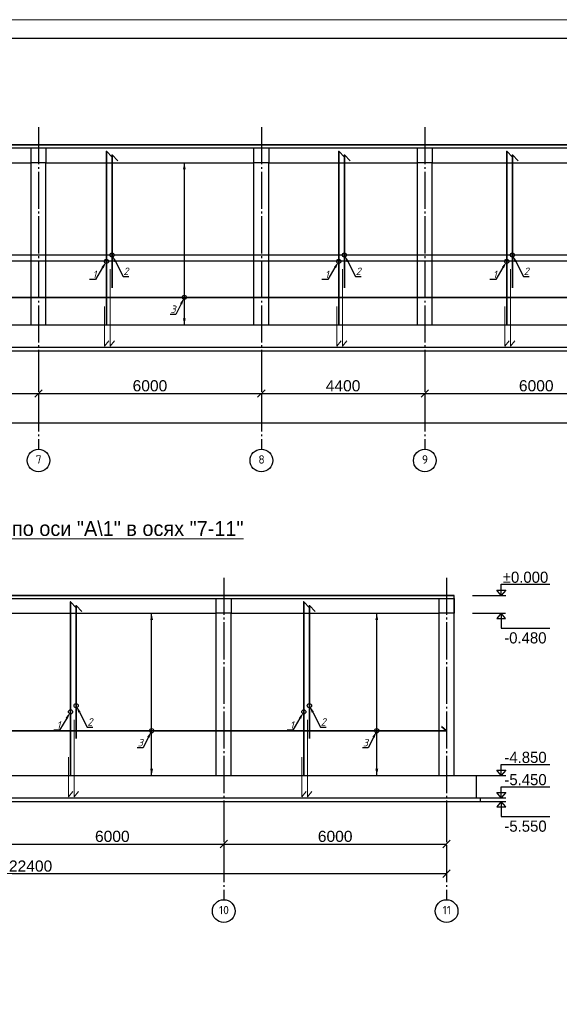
# Model space of a CAD drawing. Header units: millimetres. Extents: x -33345 to 4712671, y -3392 to 121473.
# Tile 228 of 256: x 1244112 to 1258639, y 59991 to 86501. Entities that reach past the tile are written whole.
import ezdxf
from ezdxf import colors
from ezdxf.entities.mleader import LeaderData, LeaderLine
from ezdxf.math import Vec2, Vec3

# ---------------------------------------------------------------- set-up
doc = ezdxf.new("R2010")
doc.units = ezdxf.units.MM
doc.linetypes.add('CENTER2', pattern=[28.575, 19.05, -3.175, 3.175, -3.175])
doc.linetypes.add('ГОСТ 2.303 5', pattern=[24, 20, -1.5, 1, -1.5])
doc.layers.add('00-Axes', color=1, linetype='CENTER2')
for name, color, linetype, lineweight in [('ACO-текст', 7, 'Continuous', 20), ('Lina', 7, 'Continuous', 20), ('w-Армирования', 172, 'Continuous', 30)]:
    doc.layers.add(name, color=color, linetype=linetype, lineweight=lineweight)
doc.styles.add('ISO', font='isocpeui.ttf')
doc.styles.add('ISOCPEUR_1.00', font='isocpeui.ttf')
doc.styles.get("Standard").update_dxf_attribs({"font": 'arial.ttf'})
doc.styles.add('X-U-RW-01$0$StyleROMANS', font='GOTHIC.TTF')
doc.styles.add('Текст1', font='isocpeui.ttf', dxfattribs={"height": 300})
doc.dimstyles.new('ISO-25$0', dxfattribs={"dimtxt": 300, "dimasz": 200, "dimexe": 100, "dimexo": 300, "dimgap": 50, "dimtad": 1, "dimdec": 0, "dimtxsty": 'Standard', "dimblk": 'OBLIQUE', "dimcen": 250, "dimadec": 0, "dimazin": 0, "dimtfac": 1, "dimtdec": 0, "dimtmove": 0, "dimatfit": 3, "dimldrblk": 'OBLIQUE', "dimfxl": 1.25, "dimarcsym": 0})

# ---------------------------------------------------------------- blocks, each defined once
blk = doc.blocks.new('awe4tD')
at = {"layer": 'Lina', "ltscale": 10}
blk.add_lwpolyline([(-44239015, 22734378), (-44314815, 22734378), (-44314815, 22776378), (-44239015, 22776378)], close=True, dxfattribs=at)
at = {"layer": 'Lina', "lineweight": 30, "ltscale": 10}
blk.add_lwpolyline([(-44239515, 22734878), (-44312815, 22734878), (-44312815, 22775878), (-44239515, 22775878)], close=True, dxfattribs=at)
blk = doc.blocks.new('_Oblique')
at = {"color": 0, "linetype": 'ByBlock', "lineweight": -2}
blk.add_line((-0.5, -0.5), (0.5, 0.5), dxfattribs=at)
blk = doc.blocks.new('*D1671')
at = {"color": 0, "lineweight": -2, "transparency": 16777216}
for p, q in [((1238618, 76739), (1238618, 76539)), ((1244618, 76739), (1244618, 76539)), ((1238618, 76439), (1244618, 76439))]:
    blk.add_line(p, q, dxfattribs=at)
at = {"layer": 'Defpoints', "color": 0, "transparency": 16777216}
for p in [(1238618, 76439), (1244618, 76439), (1244618, 76439)]:
    blk.add_point(p, dxfattribs=at)
at = {"color": 0, "lineweight": -2, "transparency": 16777216, "xscale": 200, "yscale": 200, "zscale": 200, "rotation": 180}
blk.add_blockref('_Oblique', (1238618, 76439), dxfattribs=at)
at = {"color": 0, "lineweight": -2, "transparency": 16777216, "xscale": 200, "yscale": 200, "zscale": 200}
blk.add_blockref('_Oblique', (1244618, 76439), dxfattribs=at)
at = {"color": 0, "lineweight": 0, "transparency": 16777216, "insert": (1241618, 76643), "char_height": 300, "attachment_point": 5}
blk.add_mtext('6000', dxfattribs=at)
blk = doc.blocks.new('*D1672')
at = {"color": 0, "lineweight": -2, "transparency": 16777216}
for p, q in [((1244618, 76739), (1244618, 76539)), ((1250618, 76739), (1250618, 76539)), ((1244618, 76439), (1250618, 76439))]:
    blk.add_line(p, q, dxfattribs=at)
at = {"layer": 'Defpoints', "color": 0, "transparency": 16777216}
for p in [(1244618, 76439), (1250618, 76439), (1250618, 76439)]:
    blk.add_point(p, dxfattribs=at)
at = {"color": 0, "lineweight": -2, "transparency": 16777216, "xscale": 200, "yscale": 200, "zscale": 200, "rotation": 180}
blk.add_blockref('_Oblique', (1244618, 76439), dxfattribs=at)
at = {"color": 0, "lineweight": -2, "transparency": 16777216, "xscale": 200, "yscale": 200, "zscale": 200}
blk.add_blockref('_Oblique', (1250618, 76439), dxfattribs=at)
at = {"color": 0, "lineweight": 0, "transparency": 16777216, "insert": (1247618, 76643), "char_height": 300, "attachment_point": 5}
blk.add_mtext('6000', dxfattribs=at)
blk = doc.blocks.new('*D1673')
at = {"color": 0, "lineweight": -2, "transparency": 16777216}
for p, q in [((1250618, 76739), (1250618, 76539)), ((1255018, 76739), (1255018, 76539)), ((1250618, 76439), (1255018, 76439))]:
    blk.add_line(p, q, dxfattribs=at)
at = {"layer": 'Defpoints', "color": 0, "transparency": 16777216}
for p in [(1250618, 76439), (1255018, 76439), (1255018, 76439)]:
    blk.add_point(p, dxfattribs=at)
at = {"color": 0, "lineweight": -2, "transparency": 16777216, "xscale": 200, "yscale": 200, "zscale": 200, "rotation": 180}
blk.add_blockref('_Oblique', (1250618, 76439), dxfattribs=at)
at = {"color": 0, "lineweight": -2, "transparency": 16777216, "xscale": 200, "yscale": 200, "zscale": 200}
blk.add_blockref('_Oblique', (1255018, 76439), dxfattribs=at)
at = {"color": 0, "lineweight": 0, "transparency": 16777216, "insert": (1252818, 76643), "char_height": 300, "attachment_point": 5}
blk.add_mtext('4400', dxfattribs=at)
blk = doc.blocks.new('*D1674')
at = {"color": 0, "lineweight": -2, "transparency": 16777216}
for p, q in [((1255018, 76739), (1255018, 76539)), ((1261018, 76739), (1261018, 76539)), ((1255018, 76439), (1261018, 76439))]:
    blk.add_line(p, q, dxfattribs=at)
at = {"layer": 'Defpoints', "color": 0, "transparency": 16777216}
for p in [(1255018, 76439), (1261018, 76439), (1261018, 76439)]:
    blk.add_point(p, dxfattribs=at)
at = {"color": 0, "lineweight": -2, "transparency": 16777216, "xscale": 200, "yscale": 200, "zscale": 200, "rotation": 180}
blk.add_blockref('_Oblique', (1255018, 76439), dxfattribs=at)
at = {"color": 0, "lineweight": -2, "transparency": 16777216, "xscale": 200, "yscale": 200, "zscale": 200}
blk.add_blockref('_Oblique', (1261018, 76439), dxfattribs=at)
at = {"color": 0, "lineweight": 0, "transparency": 16777216, "insert": (1258018, 76643), "char_height": 300, "attachment_point": 5}
blk.add_mtext('6000', dxfattribs=at)
blk = doc.blocks.new('*D1676')
at = {"color": 0, "lineweight": -2, "transparency": 16777216}
for p, q in [((1207618, 75939), (1207618, 75739)), ((1267018, 75939), (1267018, 75739)), ((1267018, 75639), (1207618, 75639))]:
    blk.add_line(p, q, dxfattribs=at)
at = {"layer": 'Defpoints', "color": 0, "transparency": 16777216}
for p in [(1207618, 75639), (1207618, 75639), (1267018, 75639)]:
    blk.add_point(p, dxfattribs=at)
at = {"color": 0, "lineweight": -2, "transparency": 16777216, "xscale": 200, "yscale": 200, "zscale": 200, "rotation": 180}
blk.add_blockref('_Oblique', (1207618, 75639), dxfattribs=at)
at = {"color": 0, "lineweight": -2, "transparency": 16777216, "xscale": 200, "yscale": 200, "zscale": 200}
blk.add_blockref('_Oblique', (1267018, 75639), dxfattribs=at)
at = {"color": 0, "lineweight": 0, "transparency": 16777216, "insert": (1237318, 75843), "char_height": 300, "attachment_point": 5}
blk.add_mtext('59400', dxfattribs=at)
blk = doc.blocks.new('*D1660')
at = {"color": 0, "lineweight": -2, "transparency": 16777216}
for p, q in [((1243605, 64607), (1243605, 64407)), ((1249605, 64607), (1249605, 64407)), ((1243605, 64307), (1249605, 64307))]:
    blk.add_line(p, q, dxfattribs=at)
at = {"layer": 'Defpoints', "color": 0, "transparency": 16777216}
for p in [(1243605, 64307), (1249605, 64307), (1249605, 64307)]:
    blk.add_point(p, dxfattribs=at)
at = {"color": 0, "lineweight": -2, "transparency": 16777216, "xscale": 200, "yscale": 200, "zscale": 200, "rotation": 180}
blk.add_blockref('_Oblique', (1243605, 64307), dxfattribs=at)
at = {"color": 0, "lineweight": -2, "transparency": 16777216, "xscale": 200, "yscale": 200, "zscale": 200}
blk.add_blockref('_Oblique', (1249605, 64307), dxfattribs=at)
at = {"color": 0, "lineweight": 0, "transparency": 16777216, "insert": (1246605, 64511), "char_height": 300, "attachment_point": 5}
blk.add_mtext('6000', dxfattribs=at)
blk = doc.blocks.new('*D1661')
at = {"color": 0, "lineweight": -2, "transparency": 16777216}
for p, q in [((1249605, 64607), (1249605, 64407)), ((1255605, 64607), (1255605, 64407)), ((1249605, 64307), (1255605, 64307))]:
    blk.add_line(p, q, dxfattribs=at)
at = {"layer": 'Defpoints', "color": 0, "transparency": 16777216}
for p in [(1249605, 64307), (1255605, 64307), (1255605, 64307)]:
    blk.add_point(p, dxfattribs=at)
at = {"color": 0, "lineweight": -2, "transparency": 16777216, "xscale": 200, "yscale": 200, "zscale": 200, "rotation": 180}
blk.add_blockref('_Oblique', (1249605, 64307), dxfattribs=at)
at = {"color": 0, "lineweight": -2, "transparency": 16777216, "xscale": 200, "yscale": 200, "zscale": 200}
blk.add_blockref('_Oblique', (1255605, 64307), dxfattribs=at)
at = {"color": 0, "lineweight": 0, "transparency": 16777216, "insert": (1252605, 64511), "char_height": 300, "attachment_point": 5}
blk.add_mtext('6000', dxfattribs=at)
blk = doc.blocks.new('*D1662')
at = {"color": 0, "lineweight": -2, "transparency": 16777216}
for p, q in [((1233205, 63807), (1233205, 63607)), ((1255605, 63807), (1255605, 63607)), ((1255605, 63507), (1233205, 63507))]:
    blk.add_line(p, q, dxfattribs=at)
at = {"layer": 'Defpoints', "color": 0, "transparency": 16777216}
for p in [(1233205, 63507), (1233205, 63507), (1255605, 63507)]:
    blk.add_point(p, dxfattribs=at)
at = {"color": 0, "lineweight": -2, "transparency": 16777216, "xscale": 200, "yscale": 200, "zscale": 200, "rotation": 180}
blk.add_blockref('_Oblique', (1233205, 63507), dxfattribs=at)
at = {"color": 0, "lineweight": -2, "transparency": 16777216, "xscale": 200, "yscale": 200, "zscale": 200}
blk.add_blockref('_Oblique', (1255605, 63507), dxfattribs=at)
at = {"color": 0, "lineweight": 0, "transparency": 16777216, "insert": (1244405, 63711), "char_height": 300, "attachment_point": 5}
blk.add_mtext('22400', dxfattribs=at)

msp = doc.modelspace()

# ---------------------------------------------------------------- linework, layer by layer
at = {"color": 177, "lineweight": 30, "true_color": 0x293189}
for p, q in [((1207418.039, 83131.157), (1267218.039, 83131.157)), ((1238818.039, 82651.157), (1244418.039, 82651.157)), ((1244418.039, 78281.157), (1244418.039, 82651.157)), ((1244818.039, 78281.157), (1244818.039, 82651.157)), ((1244818.039, 82651.157), (1250418.039, 82651.157)), ((1250418.039, 78281.157), (1250418.039, 82651.157)), ((1250818.039, 78281.157), (1250818.039, 82651.157)), ((1250818.039, 82651.157), (1254818.039, 82651.157)), ((1254818.039, 78281.157), (1254818.039, 82651.157)), ((1255218.039, 78281.157), (1255218.039, 82651.157)), ((1255218.039, 82651.157), (1260818.039, 82651.157)), ((1206818.039, 78281.157), (1267818.039, 78281.157)), ((1206718.039, 77681.157), (1267918.039, 77681.157)), ((1206718.039, 77581.157), (1267918.039, 77581.157)), ((1233005.186, 70999.164), (1255805.186, 70999.164)), ((1255805.186, 66149.164), (1255805.186, 70999.164)), ((1243805.186, 70519.164), (1249405.186, 70519.164)), ((1249405.186, 66149.164), (1249405.186, 70519.164)), ((1249805.186, 66149.164), (1249805.186, 70519.164)), ((1249805.186, 70519.164), (1255405.186, 70519.164)), ((1255405.186, 66149.164), (1255405.186, 70519.164)), ((1232405.186, 66149.164), (1256405.186, 66149.164)), ((1256405.186, 66149.164), (1256405.186, 65549.164)), ((1232305.186, 65549.164), (1256505.186, 65549.164)), ((1256505.186, 65549.164), (1256505.186, 65449.164)), ((1232305.186, 65449.164), (1256505.186, 65449.164))]:
    msp.add_line(p, q, dxfattribs=at)
at = {"linetype": 'Continuous', "ltscale": 3}
for p, q in [((1248544.477, 78281.157), (1248544.477, 82651.157)), ((1266818.039, 80164.579), (1207818.039, 80164.579)), ((1266818.039, 79997.151), (1207818.039, 79997.151)), ((1247663.27, 66149.164), (1247663.27, 70519.164)), ((1253725.263, 66149.164), (1253725.263, 70519.164))]:
    msp.add_line(p, q, dxfattribs=at)
at = {"color": 152, "lineweight": 30}
for points in [[(1207418.039, 83051.157), (1267218.039, 83051.157), (1267218.039, 83131.157), (1207418.039, 83131.157)], [(1233005.186, 70919.164), (1255805.186, 70919.164), (1255805.186, 70999.164), (1233005.186, 70999.164)]]:
    msp.add_lwpolyline(points, close=True, dxfattribs=at)
at = {"color": 6, "lineweight": 30, "ltscale": 10}
for points in [[(1244418.039, 83051.157), (1244818.039, 83051.157), (1244818.039, 82651.157), (1244418.039, 82651.157)], [(1250418.039, 83051.157), (1250818.039, 83051.157), (1250818.039, 82651.157), (1250418.039, 82651.157)], [(1254818.039, 83051.157), (1255218.039, 83051.157), (1255218.039, 82651.157), (1254818.039, 82651.157)], [(1249405.186, 70919.164), (1249805.186, 70919.164), (1249805.186, 70519.164), (1249405.186, 70519.164)], [(1255405.186, 70919.164), (1255805.186, 70919.164), (1255805.186, 70519.164), (1255405.186, 70519.164)]]:
    msp.add_lwpolyline(points, close=True, dxfattribs=at)
at = {"color": 1, "ltscale": 4}
for points in [[(1257078.41, 70999.164), (1256960.453, 71142.734), (1257196.368, 71142.734), (1257078.41, 70999.164), (1257078.41, 71299.164), (1258388.103, 71299.164)], [(1256304.206, 70999.164), (1257196.368, 70999.164)], [(1256299.637, 70519.164), (1257191.799, 70519.164)], [(1257073.841, 70519.164), (1256955.884, 70375.595), (1257191.799, 70375.595), (1257073.841, 70519.164), (1257073.841, 70119.164), (1258383.534, 70119.164)], [(1257078.41, 66149.164), (1256960.453, 66292.734), (1257196.368, 66292.734), (1257078.41, 66149.164), (1257078.41, 66449.164), (1258388.103, 66449.164)], [(1256304.206, 66149.164), (1257196.368, 66149.164)], [(1257078.41, 65549.164), (1256960.453, 65692.734), (1257196.368, 65692.734), (1257078.41, 65549.164), (1257078.41, 65849.164), (1258388.103, 65849.164)], [(1256304.206, 65549.164), (1257196.368, 65549.164)], [(1256304.206, 65449.164), (1257196.368, 65449.164)], [(1257078.41, 65449.164), (1256960.453, 65305.595), (1257196.368, 65305.595), (1257078.41, 65449.164), (1257078.41, 65049.164), (1258388.103, 65049.164)]]:
    msp.add_lwpolyline(points, dxfattribs=at)
at = {"linetype": 'Continuous', "ltscale": 3}
for centre in [(1246596.965, 80164.579), (1252853.308, 80164.579), (1257375.441, 80164.579), (1246446.421, 79997.151), (1252702.765, 79997.151), (1257224.897, 79997.151), (1248544.477, 79024.971), (1245480.215, 67865.158), (1245630.759, 68032.586), (1251761.052, 67865.158), (1251911.595, 68032.586), (1247663.27, 67356.406), (1253725.263, 67356.406)]:
    msp.add_circle(centre, 56.25, dxfattribs=at)
for points in [[(1248544.477, 82651.157), (1248506.768, 82468.972), (1248582.185, 82468.972)], [(1248544.477, 78281.157), (1248506.768, 78463.343), (1248582.185, 78463.343)], [(1247663.27, 70519.164), (1247625.562, 70336.979), (1247700.979, 70336.979)], [(1253725.263, 70519.164), (1253687.554, 70336.979), (1253762.971, 70336.979)], [(1247663.27, 66149.164), (1247625.562, 66331.35), (1247700.979, 66331.35)], [(1253725.263, 66149.164), (1253687.554, 66331.35), (1253762.971, 66331.35)]]:
    msp.add_solid(points, dxfattribs=at)
at = {"layer": '00-Axes', "color": 251, "linetype": 'ГОСТ 2.303 5', "ltscale": 50, "true_color": 0x636466}
for points in [[(1244618.039, 83609.279), (1244618.039, 74939.438)], [(1250618.039, 83609.279), (1250618.039, 74939.438)], [(1255018.039, 83609.279), (1255018.039, 74939.438)], [(1249605.186, 71477.286), (1249605.186, 62807.445)], [(1255605.186, 71477.286), (1255605.186, 62807.445)]]:
    msp.add_lwpolyline(points, dxfattribs=at)
at = {"layer": '00-Axes', "color": 219, "linetype": 'ByBlock', "ltscale": 100, "true_color": 0x642165}
for centre in [(1244618.039, 74633.478), (1250618.039, 74633.478), (1255018.039, 74633.478), (1249605.186, 62501.485), (1255605.186, 62501.485)]:
    msp.add_circle(centre, 305.96, dxfattribs=at)
at = {"layer": 'w-Армирования', "color": 0, "lineweight": 35, "ltscale": 100}
for points in [[(1246446.421, 78281.157), (1246446.421, 82959.975), (1246599.199, 82801.675)], [(1246596.965, 79281.157), (1246596.965, 82859.975), (1246749.743, 82701.675)], [(1252702.765, 78281.157), (1252702.765, 82959.975), (1252855.543, 82801.675)], [(1252853.308, 79281.157), (1252853.308, 82859.975), (1253006.086, 82701.675)], [(1257224.897, 78281.157), (1257224.897, 82959.975), (1257377.675, 82801.675)], [(1257375.441, 79281.157), (1257375.441, 82859.975), (1257528.219, 82701.675)], [(1266884.283, 79138.822), (1267018.039, 79024.852), (1207618.039, 79024.408), (1207764.246, 79139.787)], [(1245480.215, 66149.164), (1245480.215, 70827.982), (1245632.993, 70669.682)], [(1251761.052, 66149.164), (1251761.052, 70827.982), (1251913.83, 70669.682)], [(1245630.759, 67149.164), (1245630.759, 70727.982), (1245783.537, 70569.682)], [(1251911.595, 67149.164), (1251911.595, 70727.982), (1252064.373, 70569.682)], [(1255471.43, 67470.514), (1255605.186, 67356.544), (1233205.186, 67356.375), (1233351.393, 67471.754)]]:
    msp.add_lwpolyline(points, dxfattribs=at)
at = {"layer": 'w-Армирования', "lineweight": 0, "ltscale": 100}
for points in [[(1246544.796, 79781.157), (1246544.796, 77708.834), (1246660.175, 77855.04)], [(1252801.14, 79781.157), (1252801.14, 77708.834), (1252916.518, 77855.04)], [(1257323.272, 79781.157), (1257323.272, 77708.834), (1257438.651, 77855.04)], [(1246394.253, 78781.157), (1246394.253, 77708.834), (1246509.631, 77855.04)], [(1252650.596, 78781.157), (1252650.596, 77708.834), (1252765.975, 77855.04)], [(1257172.729, 78781.157), (1257172.729, 77708.834), (1257288.107, 77855.04)], [(1245578.59, 67649.164), (1245578.59, 65576.841), (1245693.969, 65723.048)], [(1251859.427, 67649.164), (1251859.427, 65576.841), (1251974.805, 65723.048)], [(1245428.047, 66649.164), (1245428.047, 65576.841), (1245543.425, 65723.048)], [(1251708.883, 66649.164), (1251708.883, 65576.841), (1251824.261, 65723.048)]]:
    msp.add_lwpolyline(points, dxfattribs=at)

# ---------------------------------------------------------------- block references
msp.add_blockref('awe4tD', (45517406.511, -22689876.566))

# ---------------------------------------------------------------- texts
at = {"ltscale": 4, "char_height": 300, "attachment_point": 5, "style": 'X-U-RW-01$0$StyleROMANS'}
for s, insert in [('%%P0.000', (1257729.517, 71488.027)), ('-0.480', (1257724.949, 69855.375)), ('-4.850', (1257729.517, 66638.027)), ('-5.450', (1257729.517, 66038.027)), ('-5.550', (1257729.517, 64785.375))]:
    msp.add_mtext(s, dxfattribs=dict(at, insert=insert))
at = {"insert": (351439.431, 62275.551), "char_height": 500, "width": 9875.6458, "attachment_point": 1, "style": 'ISO'}
msp.add_mtext('\\pi4343.31532;{\\LА-А\\P\\pi0;Армирование приямка. M 1:20}', dxfattribs=at)
at = {"layer": '00-Axes', "color": 219, "linetype": 'ByBlock', "ltscale": 100, "true_color": 0x642165, "char_height": 226.05869, "attachment_point": 1, "style": 'ISOCPEUR_1.00'}
for s, insert in [('\\pxqc;{\\fISOCPEUR|b0|i0|c204|p34;7}', (1244236.873, 74773.283)), ('\\pxqc;{\\fISOCPEUR|b0|i0|c204|p34;8}', (1250236.873, 74773.283)), ('\\pxqc;{\\fISOCPEUR|b0|i0|c204|p34;9}', (1254636.873, 74773.283)), ('\\pxqc;{\\fISOCPEUR|b0|i0|c204|p34;10}', (1249224.02, 62641.29)), ('\\pxqc;{\\fISOCPEUR|b0|i0|c204|p34;11}', (1255224.02, 62641.29))]:
    msp.add_mtext_dynamic_manual_height_columns(s, width=772.47909, gutter_width=706.433, heights=[0], dxfattribs=dict(at, insert=insert))
at = {"layer": 'ACO-текст', "insert": (1244071.069, 72741.544), "char_height": 400, "width": 15252.33748, "attachment_point": 5, "line_spacing_factor": 0.9, "style": 'X-U-RW-01$0$StyleROMANS'}
msp.add_mtext('\\pxt22;{\\L\\C0;Развёртка стен подвал по оси "А\\\\1" в осях "7-11"}', dxfattribs=at)

# ---------------------------------------------------------------- dimensions: what is measured, and where the dimension line sits
at = {"color": 18, "lineweight": 0, "true_color": 0x000000}
for base, p1, p2, picture, middle in [((1244618.039, 76439.438), (1238618.039, 76439.438), (1244618.039, 76439.438), '*D1671', (1241618.039, 76642.61)), ((1250618.039, 76439.438), (1244618.039, 76439.438), (1250618.039, 76439.438), '*D1672', (1247618.039, 76642.61)), ((1255018.039, 76439.438), (1250618.039, 76439.438), (1255018.039, 76439.438), '*D1673', (1252818.039, 76642.61)), ((1261018.039, 76439.438), (1255018.039, 76439.438), (1261018.039, 76439.438), '*D1674', (1258018.039, 76642.61)), ((1207618.039, 75639.438), (1267018.039, 75639.438), (1207618.039, 75639.438), '*D1676', (1237318.039, 75842.61)), ((1249605.186, 64307.445), (1243605.186, 64307.445), (1249605.186, 64307.445), '*D1660', (1246605.186, 64510.617)), ((1255605.186, 64307.445), (1249605.186, 64307.445), (1255605.186, 64307.445), '*D1661', (1252605.186, 64510.617)), ((1233205.186, 63507.445), (1255605.186, 63507.445), (1233205.186, 63507.445), '*D1662', (1244405.186, 63710.617))]:
    dim = msp.add_linear_dim(base=base, p1=p1, p2=p2, dimstyle='ISO-25$0', dxfattribs=at)
    dim.commit()
    dim.dimension.update_dxf_attribs({"geometry": picture, "text_midpoint": middle})

# ---------------------------------------------------------------- leaders
at = {"color": 244, "lineweight": 25, "true_color": 0x991b1e}
ml = msp.add_multileader_mtext('Standard', dxfattribs=at)
ml.set_content('2', color=(153, 27, 30), style='Текст1')
ml.set_leader_properties()
ml.build(insert=Vec2(0, 0))
ml.multileader.update_dxf_attribs({"text_left_attachment_type": 6, "text_right_attachment_type": 6, "dogleg_length": 0.36, "arrow_head_size": 200})
ctx = ml.context
ctx.base_point, ctx.char_height, ctx.arrow_head_size, ctx.plane_origin = Vec3(1246894.975, 79587.255), 200, 200, Vec3(1246174.47, 79794.945)
ctx.left_attachment, ctx.right_attachment, ctx.text_align_type = 6, 6, 2
notes = []
notes.append((ctx, [(1, (1, 1, 0), (1246894.615, 79587.255), (1, 0), 0.36, [(0, [(1246596.965, 80164.579)], 0, [])])]))
ctx.mtext.insert, ctx.mtext.alignment, ctx.mtext.flow_direction = Vec3(1247038.945, 79827.255), 3, 5
ml = msp.add_multileader_mtext('Standard', dxfattribs=at)
ml.set_content('2', color=(153, 27, 30), style='Текст1')
ml.set_leader_properties()
ml.build(insert=Vec2(0, 0))
ml.multileader.update_dxf_attribs({"text_left_attachment_type": 6, "text_right_attachment_type": 6, "dogleg_length": 0.36, "arrow_head_size": 200})
ctx = ml.context
ctx.base_point, ctx.char_height, ctx.arrow_head_size, ctx.plane_origin = Vec3(1253151.319, 79587.255), 200, 200, Vec3(1252430.813, 79794.945)
ctx.left_attachment, ctx.right_attachment, ctx.text_align_type = 6, 6, 2
notes.append((ctx, [(1, (1, 1, 0), (1253150.959, 79587.255), (1, 0), 0.36, [(0, [(1252853.308, 80164.579)], 0, [])])]))
ctx.mtext.insert, ctx.mtext.alignment, ctx.mtext.flow_direction = Vec3(1253295.288, 79827.255), 3, 5
ml = msp.add_multileader_mtext('Standard', dxfattribs=at)
ml.set_content('2', color=(153, 27, 30), style='Текст1')
ml.set_leader_properties()
ml.build(insert=Vec2(0, 0))
ml.multileader.update_dxf_attribs({"text_left_attachment_type": 6, "text_right_attachment_type": 6, "dogleg_length": 0.36, "arrow_head_size": 200})
ctx = ml.context
ctx.base_point, ctx.char_height, ctx.arrow_head_size, ctx.plane_origin = Vec3(1257673.451, 79587.255), 200, 200, Vec3(1256952.946, 79794.945)
ctx.left_attachment, ctx.right_attachment, ctx.text_align_type = 6, 6, 2
notes.append((ctx, [(1, (1, 1, 0), (1257673.091, 79587.255), (1, 0), 0.36, [(0, [(1257375.441, 80164.579)], 0, [])])]))
ctx.mtext.insert, ctx.mtext.alignment, ctx.mtext.flow_direction = Vec3(1257817.421, 79827.255), 3, 5
ml = msp.add_multileader_mtext('Standard', dxfattribs=at)
ml.set_content('1', color=(153, 27, 30), style='Текст1')
ml.set_leader_properties()
ml.build(insert=Vec2(0, 0))
ml.multileader.update_dxf_attribs({"text_left_attachment_type": 6, "text_right_attachment_type": 6, "dogleg_length": 0.36, "arrow_head_size": 200})
ctx = ml.context
ctx.base_point, ctx.char_height, ctx.arrow_head_size, ctx.plane_origin = Vec3(1246071.836, 79504.016), 200, 200, Vec3(1246868.916, 80366.786)
ctx.left_attachment, ctx.right_attachment = 6, 6
notes.append((ctx, [(1, (1, 1, 0), (1246148.771, 79504.016), (-1, 0), 0.36, [(0, [(1246446.421, 79997.151)], 0, [])])]))
ctx.mtext.insert, ctx.mtext.flow_direction = Vec3(1246073.836, 79744.016), 5
ml = msp.add_multileader_mtext('Standard', dxfattribs=at)
ml.set_content('1', color=(153, 27, 30), style='Текст1')
ml.set_leader_properties()
ml.build(insert=Vec2(0, 0))
ml.multileader.update_dxf_attribs({"text_left_attachment_type": 6, "text_right_attachment_type": 6, "dogleg_length": 0.36, "arrow_head_size": 200})
ctx = ml.context
ctx.base_point, ctx.char_height, ctx.arrow_head_size, ctx.plane_origin = Vec3(1252328.179, 79504.016), 200, 200, Vec3(1253125.26, 80366.786)
ctx.left_attachment, ctx.right_attachment = 6, 6
notes.append((ctx, [(1, (1, 1, 0), (1252405.115, 79504.016), (-1, 0), 0.36, [(0, [(1252702.765, 79997.151)], 0, [])])]))
ctx.mtext.insert, ctx.mtext.flow_direction = Vec3(1252330.179, 79744.016), 5
ml = msp.add_multileader_mtext('Standard', dxfattribs=at)
ml.set_content('1', color=(153, 27, 30), style='Текст1')
ml.set_leader_properties()
ml.build(insert=Vec2(0, 0))
ml.multileader.update_dxf_attribs({"text_left_attachment_type": 6, "text_right_attachment_type": 6, "dogleg_length": 0.36, "arrow_head_size": 200})
ctx = ml.context
ctx.base_point, ctx.char_height, ctx.arrow_head_size, ctx.plane_origin = Vec3(1256850.311, 79504.016), 200, 200, Vec3(1257647.392, 80366.786)
ctx.left_attachment, ctx.right_attachment = 6, 6
notes.append((ctx, [(1, (1, 1, 0), (1256927.247, 79504.016), (-1, 0), 0.36, [(0, [(1257224.897, 79997.151)], 0, [])])]))
ctx.mtext.insert, ctx.mtext.flow_direction = Vec3(1256852.311, 79744.016), 5
at = {"lineweight": 25}
ml = msp.add_multileader_mtext('Standard', dxfattribs=at)
ml.set_content('3', color=256, style='Текст1')
ml.set_leader_properties()
ml.build(insert=Vec2(0, 0))
ml.multileader.update_dxf_attribs({"text_left_attachment_type": 6, "text_right_attachment_type": 6, "dogleg_length": 0.36, "arrow_head_size": 200})
ctx = ml.context
ctx.base_point, ctx.char_height, ctx.arrow_head_size, ctx.plane_origin = Vec3(1248167.659, 78565.946), 200, 200, Vec3(1248322.253, 79627.613)
ctx.left_attachment, ctx.right_attachment, ctx.text_align_type = 6, 6, 2
notes.append((ctx, [(0, (1, 1, 0), (1248313.837, 78565.946), (-1, 0), 0.36, [(0, [(1248546.271, 79024.973)], 0, [])])]))
ctx.mtext.insert, ctx.mtext.alignment, ctx.mtext.flow_direction = Vec3(1248311.477, 78805.946), 3, 5
at = {"color": 244, "lineweight": 25, "true_color": 0x991b1e}
ml = msp.add_multileader_mtext('Standard', dxfattribs=at)
ml.set_content('2', color=(153, 27, 30), style='Текст1')
ml.set_leader_properties()
ml.build(insert=Vec2(0, 0))
ml.multileader.update_dxf_attribs({"text_left_attachment_type": 6, "text_right_attachment_type": 6, "dogleg_length": 0.36, "arrow_head_size": 200})
ctx = ml.context
ctx.base_point, ctx.char_height, ctx.arrow_head_size, ctx.plane_origin = Vec3(1245928.769, 67455.262), 200, 200, Vec3(1245208.264, 67662.952)
ctx.left_attachment, ctx.right_attachment, ctx.text_align_type = 6, 6, 2
notes.append((ctx, [(1, (1, 1, 0), (1245928.409, 67455.262), (1, 0), 0.36, [(0, [(1245630.759, 68032.586)], 0, [])])]))
ctx.mtext.insert, ctx.mtext.alignment, ctx.mtext.flow_direction = Vec3(1246072.739, 67695.262), 3, 5
ml = msp.add_multileader_mtext('Standard', dxfattribs=at)
ml.set_content('2', color=(153, 27, 30), style='Текст1')
ml.set_leader_properties()
ml.build(insert=Vec2(0, 0))
ml.multileader.update_dxf_attribs({"text_left_attachment_type": 6, "text_right_attachment_type": 6, "dogleg_length": 0.36, "arrow_head_size": 200})
ctx = ml.context
ctx.base_point, ctx.char_height, ctx.arrow_head_size, ctx.plane_origin = Vec3(1252209.605, 67455.262), 200, 200, Vec3(1251489.1, 67662.952)
ctx.left_attachment, ctx.right_attachment, ctx.text_align_type = 6, 6, 2
notes.append((ctx, [(1, (1, 1, 0), (1252209.245, 67455.262), (1, 0), 0.36, [(0, [(1251911.595, 68032.586)], 0, [])])]))
ctx.mtext.insert, ctx.mtext.alignment, ctx.mtext.flow_direction = Vec3(1252353.575, 67695.262), 3, 5
ml = msp.add_multileader_mtext('Standard', dxfattribs=at)
ml.set_content('1', color=(153, 27, 30), style='Текст1')
ml.set_leader_properties()
ml.build(insert=Vec2(0, 0))
ml.multileader.update_dxf_attribs({"text_left_attachment_type": 6, "text_right_attachment_type": 6, "dogleg_length": 0.36, "arrow_head_size": 200})
ctx = ml.context
ctx.base_point, ctx.char_height, ctx.arrow_head_size, ctx.plane_origin = Vec3(1245105.63, 67372.023), 200, 200, Vec3(1245902.71, 68234.793)
ctx.left_attachment, ctx.right_attachment = 6, 6
notes.append((ctx, [(1, (1, 1, 0), (1245182.565, 67372.023), (-1, 0), 0.36, [(0, [(1245480.215, 67865.158)], 0, [])])]))
ctx.mtext.insert, ctx.mtext.flow_direction = Vec3(1245107.63, 67612.023), 5
ml = msp.add_multileader_mtext('Standard', dxfattribs=at)
ml.set_content('1', color=(153, 27, 30), style='Текст1')
ml.set_leader_properties()
ml.build(insert=Vec2(0, 0))
ml.multileader.update_dxf_attribs({"text_left_attachment_type": 6, "text_right_attachment_type": 6, "dogleg_length": 0.36, "arrow_head_size": 200})
ctx = ml.context
ctx.base_point, ctx.char_height, ctx.arrow_head_size, ctx.plane_origin = Vec3(1251386.466, 67372.023), 200, 200, Vec3(1252183.547, 68234.793)
ctx.left_attachment, ctx.right_attachment = 6, 6
notes.append((ctx, [(1, (1, 1, 0), (1251463.402, 67372.023), (-1, 0), 0.36, [(0, [(1251761.052, 67865.158)], 0, [])])]))
ctx.mtext.insert, ctx.mtext.flow_direction = Vec3(1251388.466, 67612.023), 5
at = {"lineweight": 25}
ml = msp.add_multileader_mtext('Standard', dxfattribs=at)
ml.set_content('3', color=256, style='Текст1')
ml.set_leader_properties()
ml.build(insert=Vec2(0, 0))
ml.multileader.update_dxf_attribs({"text_left_attachment_type": 6, "text_right_attachment_type": 6, "dogleg_length": 0.36, "arrow_head_size": 200})
ctx = ml.context
ctx.base_point, ctx.char_height, ctx.arrow_head_size, ctx.plane_origin = Vec3(1247286.452, 66897.382), 200, 200, Vec3(1247441.046, 67959.049)
ctx.left_attachment, ctx.right_attachment, ctx.text_align_type = 6, 6, 2
notes.append((ctx, [(0, (1, 1, 0), (1247432.631, 66897.382), (-1, 0), 0.36, [(0, [(1247665.064, 67356.408)], 0, [])])]))
ctx.mtext.insert, ctx.mtext.alignment, ctx.mtext.flow_direction = Vec3(1247430.271, 67137.382), 3, 5
ml = msp.add_multileader_mtext('Standard', dxfattribs=at)
ml.set_content('3', color=256, style='Текст1')
ml.set_leader_properties()
ml.build(insert=Vec2(0, 0))
ml.multileader.update_dxf_attribs({"text_left_attachment_type": 6, "text_right_attachment_type": 6, "dogleg_length": 0.36, "arrow_head_size": 200})
ctx = ml.context
ctx.base_point, ctx.char_height, ctx.arrow_head_size, ctx.plane_origin = Vec3(1253348.445, 66897.382), 200, 200, Vec3(1253503.039, 67959.049)
ctx.left_attachment, ctx.right_attachment, ctx.text_align_type = 6, 6, 2
notes.append((ctx, [(0, (1, 1, 0), (1253494.623, 66897.382), (-1, 0), 0.36, [(0, [(1253727.056, 67356.408)], 0, [])])]))
ctx.mtext.insert, ctx.mtext.alignment, ctx.mtext.flow_direction = Vec3(1253492.263, 67137.382), 3, 5
for ctx, leaders in notes:
    for number, flags, end, landing, length, lines in leaders:
        leader = LeaderData()
        leader.index, (leader.has_last_leader_line, leader.has_dogleg_vector, leader.attachment_direction) = number, flags
        leader.last_leader_point, leader.dogleg_vector, leader.dogleg_length = Vec3(end), Vec3(landing), length
        for number, points, colour, breaks in lines:
            line = LeaderLine()
            line.index, line.vertices, line.color, line.breaks = number, Vec3.list(points), colors.encode_raw_color(colour), breaks
            leader.lines.append(line)
        ctx.leaders.append(leader)

doc.saveas('drawing.dxf')
